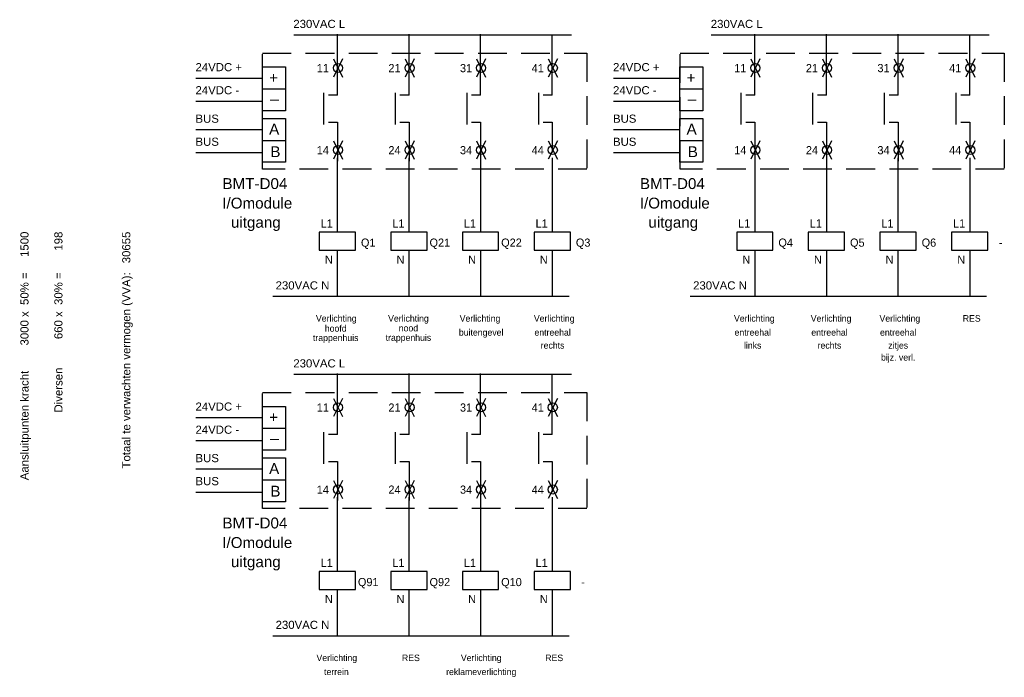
# Model space of a CAD drawing. Extents: x -1048 to 9041, y -525 to 7485.
# Tile 16 of 18: x 3393 to 3611, y 302 to 448. Entities that reach past the tile are written whole.
import ezdxf
from ezdxf.enums import TextEntityAlignment as Align

# ---------------------------------------------------------------- set-up
doc = ezdxf.new("R2010")
doc.units = 0
doc.linetypes.add('HIDDEN', pattern=[9.525, 6.35, -3.175])
doc.layers.get('0').update_dxf_attribs({"linetype": 'CONTINUOUS'})
for name, color, linetype in [('EL$1----', 3, 'CONTINUOUS'), ('EL$1----_0L1', 3, 'CONTINUOUS'), ('EL6221--', 3, 'CONTINUOUS'), ('SHT00006', 7, 'CONTINUOUS')]:
    doc.layers.add(name, color=color, linetype=linetype)
doc.styles.add('BURO-012', font='ARIAL.TTF', dxfattribs={"height": 1.2})
doc.styles.add('BURO-018', font='ARIAL.TTF', dxfattribs={"height": 1.8})
doc.styles.add('EL', font='EB.shx')
doc.styles.get("Standard").update_dxf_attribs({"font": 'ARIAL.TTF'})

# ---------------------------------------------------------------- blocks, each defined once
blk = doc.blocks.new('VOLTAGELABEL')
at = {"color": 0}
blk.add_attdef('VOLTAGE', (0, 0), '', height=1.8, dxfattribs=at)
blk = doc.blocks.new('K101')
at = {"color": 0}
for p, q in [((-4, 2), (-4, -2)), ((4, 2), (-4, 2)), ((4, -2), (4, 2)), ((-4, -2), (4, -2))]:
    blk.add_line(p, q, dxfattribs=at)
at = {"style": 'EL'}
for tag, p in [('K1', (-1, 3)), ('LC', (-5, -1)), ('K2', (-1, -5))]:
    blk.add_attdef(tag, text='', height=1.8, dxfattribs=at).set_placement(p, align=Align.RIGHT)
at = {"flags": 11}
for tag, p in [('I1', (0, 2)), ('I2', (0, -2))]:
    blk.add_attdef(tag, p, '', height=1, dxfattribs=at)
at = {"style": 'EL'}
blk.add_attdef('PNAME', (4, -6), '', height=2.5, dxfattribs=at)
blk = doc.blocks.new('K213')
at = {"color": 0}
for p, q in [((-3, -3.5), (-3, 3.5)), ((0, 3), (-2, 3)), ((-2, -3), (0, -3))]:
    blk.add_line(p, q, dxfattribs=at)
at = {"style": 'EL'}
for tag, p in [('1', (-1, 5)), ('2', (-1, -6))]:
    blk.add_attdef(tag, text='', height=1.8, dxfattribs=at).set_placement(p, align=Align.RIGHT)
blk.add_attdef('RNAME', (4, -1.25), '', height=2.5, dxfattribs=at)
at = {"style": 'EL', "flags": 1}
blk.add_attdef('VDB', text='', height=1.8, dxfattribs=at).set_placement((9, -4.25), align=Align.RIGHT)
blk.add_attdef('VDS', (10, -4.25), '', height=1.8, dxfattribs=at)
blk = doc.blocks.new('X107')
at = {"color": 0}
for p, q in [((1, 2), (-1, -2)), ((-1, 2), (1, -2))]:
    blk.add_line(p, q, dxfattribs=at)
blk.add_circle((0, 0), 1, dxfattribs=at)
at = {"style": 'EL', "flags": 1}
blk.add_attdef('PNAME', (3, 2), '', height=2.5, dxfattribs=at)
at = {"style": 'EL'}
for tag, p in [('LC', (-2, 2)), ('ID', (-1.99, -0.93))]:
    blk.add_attdef(tag, text='', height=1.8, dxfattribs=at).set_placement(p, align=Align.RIGHT)
blk.add_attdef('NO', (2.06, -0.93), '', height=1.8, dxfattribs=at)

msp = doc.modelspace()

# ---------------------------------------------------------------- linework, layer by layer
at = {"layer": 'EL$1----', "color": 1, "linetype": 'Continuous'}
for p, q in [((3446.7, 432.43), (3451.78, 432.43)), ((3538.96, 432.43), (3544.04, 432.43)), ((3446.7, 421.06), (3451.78, 421.06)), ((3538.96, 421.06), (3544.04, 421.06)), ((3446.7, 357.45), (3451.78, 357.45)), ((3446.7, 346.08), (3451.78, 346.08))]:
    msp.add_line(p, q, dxfattribs=at)
at = {"layer": 'EL$1----', "color": 1, "linetype": 'HIDDEN'}
for points in [[(3446.71, 440.33), (3518.39, 440.33), (3518.39, 414.69), (3446.71, 414.69)], [(3538.98, 440.33), (3610.65, 440.33), (3610.65, 414.69), (3538.98, 414.69)], [(3446.71, 365.35), (3518.39, 365.35), (3518.39, 339.71), (3446.71, 339.71)]]:
    msp.add_lwpolyline(points, close=True, dxfattribs=at)
at = {"layer": 'EL$1----', "color": 1, "linetype": 'Continuous'}
for points in [[(3446.7, 437.28), (3451.78, 437.28), (3451.78, 427.58), (3446.7, 427.58)], [(3538.96, 437.28), (3544.04, 437.28), (3544.04, 427.58), (3538.96, 427.58)], [(3446.7, 425.9), (3451.78, 425.9), (3451.78, 416.21), (3446.7, 416.21)], [(3538.96, 425.9), (3544.04, 425.9), (3544.04, 416.21), (3538.96, 416.21)], [(3446.7, 362.3), (3451.78, 362.3), (3451.78, 352.6), (3446.7, 352.6)], [(3446.7, 350.92), (3451.78, 350.92), (3451.78, 341.23), (3446.7, 341.23)]]:
    msp.add_lwpolyline(points, close=True, dxfattribs=at)
at = {"layer": 'SHT00006', "color": 7}
for points in [[(3453.6, 444.38), (3515.03, 444.38)], [(3545.86, 444.38), (3607.29, 444.38)], [(3431.98, 434.83), (3446.7, 434.83)], [(3524.25, 434.83), (3538.96, 434.83)], [(3431.98, 429.73), (3446.7, 429.73)], [(3524.25, 429.73), (3538.96, 429.73)], [(3431.98, 423.45), (3446.7, 423.45)], [(3524.25, 423.45), (3538.96, 423.45)], [(3431.98, 418.36), (3446.7, 418.36)], [(3524.25, 418.36), (3538.96, 418.36)], [(3448.98, 386.62), (3514.46, 386.62)], [(3541.24, 386.62), (3606.72, 386.62)], [(3453.6, 369.4), (3515.03, 369.4)], [(3431.98, 359.85), (3446.7, 359.85)], [(3431.98, 354.75), (3446.7, 354.75)], [(3431.98, 348.47), (3446.7, 348.47)], [(3431.98, 343.38), (3446.7, 343.38)], [(3448.98, 311.64), (3514.46, 311.64)]]:
    msp.add_lwpolyline(points, dxfattribs=at)
at = {"layer": 'SHT00006', "linetype": 'Continuous'}
for points in [[(3463.26, 431.07), (3463.26, 444.52)], [(3479.09, 431.07), (3479.09, 444.52)], [(3494.91, 431.07), (3494.91, 444.52)], [(3510.76, 431.07), (3510.76, 444.37)], [(3555.52, 431.07), (3555.52, 444.52)], [(3571.35, 431.07), (3571.35, 444.52)], [(3587.17, 431.07), (3587.17, 444.52)], [(3603.02, 431.07), (3603.02, 444.37)], [(3463.26, 425.07), (3463.26, 416.47)], [(3479.09, 425.07), (3479.09, 416.47)], [(3494.91, 425.07), (3494.91, 416.47)], [(3510.76, 425.07), (3510.76, 418.36)], [(3555.52, 425.07), (3555.52, 416.47)], [(3571.35, 425.07), (3571.35, 416.47)], [(3587.17, 425.07), (3587.17, 416.47)], [(3603.02, 425.07), (3603.02, 418.36)], [(3463.26, 356.09), (3463.26, 369.54)], [(3479.09, 356.09), (3479.09, 369.54)], [(3494.91, 356.09), (3494.91, 369.54)], [(3510.76, 356.09), (3510.76, 369.39)], [(3463.26, 350.09), (3463.26, 341.49)], [(3479.09, 350.09), (3479.09, 341.49)], [(3494.91, 350.09), (3494.91, 341.49)], [(3510.76, 350.09), (3510.76, 343.38)]]:
    msp.add_lwpolyline(points, dxfattribs=at)
at = {"layer": 'SHT00006'}
for points in [[(3463.24, 417.22), (3463.24, 411.81)], [(3463.24, 417.22), (3463.24, 411.81)], [(3479.07, 417.22), (3479.07, 411.81)], [(3479.07, 417.22), (3479.07, 411.81)], [(3494.89, 417.22), (3494.89, 411.81)], [(3494.89, 417.22), (3494.89, 411.81)], [(3510.74, 417.22), (3510.74, 411.81)], [(3555.5, 417.22), (3555.5, 411.81)], [(3555.5, 417.22), (3555.5, 411.81)], [(3571.33, 417.22), (3571.33, 411.81)], [(3571.33, 417.22), (3571.33, 411.81)], [(3587.15, 417.22), (3587.15, 411.81)], [(3587.15, 417.22), (3587.15, 411.81)], [(3603, 417.22), (3603, 411.81)], [(3463.24, 411.81), (3463.24, 400.81)], [(3479.07, 411.81), (3479.07, 400.81)], [(3494.89, 411.81), (3494.89, 400.81)], [(3510.74, 411.81), (3510.74, 400.81)], [(3555.5, 411.81), (3555.5, 400.81)], [(3571.33, 411.81), (3571.33, 400.81)], [(3587.15, 411.81), (3587.15, 400.81)], [(3603, 411.81), (3603, 400.81)], [(3463.24, 396.81), (3463.24, 386.62)], [(3479.07, 396.81), (3479.07, 386.62)], [(3494.89, 396.81), (3494.89, 386.62)], [(3510.74, 396.81), (3510.74, 386.62)], [(3555.5, 396.81), (3555.5, 386.62)], [(3571.33, 396.81), (3571.33, 386.62)], [(3587.15, 396.81), (3587.15, 386.62)], [(3603, 396.81), (3603, 386.62)], [(3463.24, 342.24), (3463.24, 336.83)], [(3463.24, 342.24), (3463.24, 336.83)], [(3479.07, 342.24), (3479.07, 336.83)], [(3479.07, 342.24), (3479.07, 336.83)], [(3494.89, 342.24), (3494.89, 336.83)], [(3494.89, 342.24), (3494.89, 336.83)], [(3510.74, 342.24), (3510.74, 336.83)], [(3463.24, 336.83), (3463.24, 325.83)], [(3479.07, 336.83), (3479.07, 325.83)], [(3494.89, 336.83), (3494.89, 325.83)], [(3510.74, 336.83), (3510.74, 325.83)], [(3463.24, 321.83), (3463.24, 311.64)], [(3479.07, 321.83), (3479.07, 311.64)], [(3494.89, 321.83), (3494.89, 311.64)], [(3510.74, 321.83), (3510.74, 311.64)]]:
    msp.add_lwpolyline(points, dxfattribs=at)

# ---------------------------------------------------------------- block references
for name, p, values in [('VOLTAGELABEL', (3453.52, 445.88), {'VOLTAGE': '230VAC L'}), ('VOLTAGELABEL', (3545.78, 445.88), {'VOLTAGE': '230VAC L'}), ('VOLTAGELABEL', (3431.9, 436.33), {'VOLTAGE': '24VDC +'}), ('X107', (3463.37, 437.05), {'ID': '11'}), ('X107', (3479.2, 437.05), {'ID': '21'}), ('X107', (3495.02, 437.05), {'ID': '31'}), ('X107', (3510.87, 437.05), {'ID': '41'}), ('VOLTAGELABEL', (3524.17, 436.33), {'VOLTAGE': '24VDC +'}), ('X107', (3555.63, 437.05), {'ID': '11'}), ('X107', (3571.46, 437.05), {'ID': '21'}), ('X107', (3587.28, 437.05), {'ID': '31'}), ('X107', (3603.13, 437.05), {'ID': '41'}), ('VOLTAGELABEL', (3431.9, 431.23), {'VOLTAGE': '24VDC -'}), ('VOLTAGELABEL', (3524.17, 431.23), {'VOLTAGE': '24VDC -'}), ('VOLTAGELABEL', (3431.9, 424.95), {'VOLTAGE': 'BUS'}), ('VOLTAGELABEL', (3524.17, 424.95), {'VOLTAGE': 'BUS'}), ('VOLTAGELABEL', (3431.9, 419.86), {'VOLTAGE': 'BUS'}), ('X107', (3463.37, 418.92), {'ID': '14'}), ('X107', (3479.2, 418.92), {'ID': '24'}), ('X107', (3495.02, 418.92), {'ID': '34'}), ('X107', (3510.87, 418.92), {'ID': '44'}), ('VOLTAGELABEL', (3524.17, 419.86), {'VOLTAGE': 'BUS'}), ('X107', (3555.63, 418.92), {'ID': '14'}), ('X107', (3571.46, 418.92), {'ID': '24'}), ('X107', (3587.28, 418.92), {'ID': '34'}), ('X107', (3603.13, 418.92), {'ID': '44'}), ('K101', (3463.24, 398.81), {'K1': 'L1', 'K2': 'N'}), ('K101', (3479.07, 398.81), {'K1': 'L1', 'K2': 'N'}), ('K101', (3494.89, 398.81), {'K1': 'L1', 'K2': 'N'}), ('K101', (3510.74, 398.81), {'K1': 'L1', 'K2': 'N'}), ('K101', (3555.5, 398.81), {'K1': 'L1', 'K2': 'N'}), ('K101', (3571.33, 398.81), {'K1': 'L1', 'K2': 'N'}), ('K101', (3587.15, 398.81), {'K1': 'L1', 'K2': 'N'}), ('K101', (3603, 398.81), {'K1': 'L1', 'K2': 'N'}), ('VOLTAGELABEL', (3449.61, 388.12), {'VOLTAGE': '230VAC N'}), ('VOLTAGELABEL', (3541.87, 388.12), {'VOLTAGE': '230VAC N'}), ('VOLTAGELABEL', (3453.52, 370.9), {'VOLTAGE': '230VAC L'}), ('X107', (3463.37, 362.07), {'ID': '11'}), ('X107', (3479.2, 362.07), {'ID': '21'}), ('X107', (3495.02, 362.07), {'ID': '31'}), ('X107', (3510.87, 362.07), {'ID': '41'}), ('VOLTAGELABEL', (3431.9, 361.35), {'VOLTAGE': '24VDC +'}), ('VOLTAGELABEL', (3431.9, 356.25), {'VOLTAGE': '24VDC -'}), ('VOLTAGELABEL', (3431.9, 349.97), {'VOLTAGE': 'BUS'}), ('VOLTAGELABEL', (3431.9, 344.88), {'VOLTAGE': 'BUS'}), ('X107', (3463.37, 343.94), {'ID': '14'}), ('X107', (3479.2, 343.94), {'ID': '24'}), ('X107', (3495.02, 343.94), {'ID': '34'}), ('X107', (3510.87, 343.94), {'ID': '44'}), ('K101', (3463.24, 323.83), {'K1': 'L1', 'K2': 'N'}), ('K101', (3479.07, 323.83), {'K1': 'L1', 'K2': 'N'}), ('K101', (3494.89, 323.83), {'K1': 'L1', 'K2': 'N'}), ('K101', (3510.74, 323.83), {'K1': 'L1', 'K2': 'N'}), ('VOLTAGELABEL', (3449.61, 313.14), {'VOLTAGE': '230VAC N'})]:
    msp.add_blockref(name, p, dxfattribs=at).add_auto_attribs(values)
at = {"layer": 'SHT00006', "color": 0, "linetype": 'Continuous'}
for p in [(3463.26, 428.07), (3479.09, 428.07), (3494.91, 428.07), (3510.76, 428.07), (3555.52, 428.07), (3571.35, 428.07), (3587.17, 428.07), (3603.02, 428.07), (3463.26, 353.09), (3479.09, 353.09), (3494.91, 353.09), (3510.76, 353.09)]:
    msp.add_blockref('K213', p, dxfattribs=at)

# ---------------------------------------------------------------- texts
at = {"layer": 'EL$1----_0L1', "color": 1, "linetype": 'Continuous', "style": 'BURO-018'}
for s, p in [('      1500', (3395, 400.9)), ('       198', (3402.5, 400.9)), ('30655', (3417.5, 400.9)), ('Aansluitpunten kracht        3000 x  50% =', (3395, 391.9)), ('Diversen         660 x  30% =', (3402.5, 391.9)), ('Totaal te verwachten vermogen (VVA):', (3417.5, 391.9))]:
    msp.add_text(s, height=1.8, rotation=90, dxfattribs=at).set_placement(p, align=Align.RIGHT)
at = {"layer": 'EL6221--', "color": 1, "linetype": 'Continuous', "style": 'BURO-012'}
for s, p in [('+', (3448.17, 433.71)), ('+', (3540.43, 433.71)), ('_', (3448.44, 430.51)), ('_', (3540.7, 430.51)), ('A', (3448.17, 422.34)), ('A', (3540.43, 422.34)), ('B', (3448.44, 417.35)), ('B', (3540.7, 417.35)), ('BMT-D04', (3437.86, 410.31)), ('BMT-D04', (3530.12, 410.31)), ('I/Omodule', (3437.82, 406)), ('I/Omodule', (3530.09, 406)), ('uitgang', (3439.73, 401.76)), ('uitgang', (3531.99, 401.76)), ('+', (3448.17, 358.73)), ('_', (3448.44, 355.53)), ('A', (3448.17, 347.36)), ('B', (3448.44, 342.37)), ('BMT-D04', (3437.86, 335.34)), ('I/Omodule', (3437.82, 331.02)), ('uitgang', (3439.73, 326.78))]:
    msp.add_text(s, height=2.4, dxfattribs=at).set_placement(p)
at = {"layer": 'SHT00006', "style": 'EL'}
for s, height, p in [('Q1', 1.8, (3470.07, 397.57)), ('Q21', 1.8, (3485.9, 397.57)), ('Q22', 1.8, (3501.73, 397.57)), ('Q3', 1.8, (3517.57, 397.57)), ('Q4', 1.8, (3562.33, 397.57)), ('Q5', 1.8, (3578.16, 397.57)), ('Q6', 1.8, (3593.99, 397.57)), ('-', 1.8, (3609.83, 397.57)), ('Verlichting', 1.44, (3463.01, 381.02)), ('Verlichting', 1.44, (3478.96, 381.01)), ('Verlichting', 1.44, (3494.78, 381.01)), ('Verlichting', 1.44, (3511.18, 381.01)), ('Verlichting', 1.44, (3555.4, 381.01)), ('Verlichting', 1.44, (3572.37, 381.01)), ('Verlichting', 1.44, (3587.56, 381.01)), ('RES', 1.44, (3603.44, 381.01)), ('hoofd', 1.44, (3462.89, 378.8)), ('nood', 1.44, (3478.96, 378.86)), ('buitengevel', 1.44, (3495.03, 377.92)), ('entreehal', 1.44, (3510.82, 377.92)), ('entreehal', 1.44, (3555.04, 377.92)), ('entreehal', 1.44, (3572.01, 377.92)), ('entreehal', 1.44, (3587.2, 377.92)), ('trappenhuis', 1.44, (3462.89, 376.72)), ('trappenhuis', 1.44, (3478.96, 376.77)), ('rechts', 1.44, (3510.82, 375.05)), ('links', 1.44, (3555.04, 375.05)), ('rechts', 1.44, (3572.01, 375.05)), ('zitjes', 1.44, (3587.2, 375.05)), ('bijz. verl.', 1.44, (3587.2, 372.41)), ('Q91', 1.8, (3470.07, 322.59)), ('Q92', 1.8, (3485.9, 322.59)), ('Q10', 1.8, (3501.73, 322.59)), ('-', 1.8, (3517.57, 322.59)), ('Verlichting', 1.44, (3463.13, 306.03)), ('RES', 1.44, (3479.5, 306.03)), ('Verlichting', 1.44, (3495.05, 306.03)), ('RES', 1.44, (3511.18, 306.03)), ('terrein', 1.44, (3463.04, 302.94)), ('reklameverlichting', 1.44, (3495.05, 302.94))]:
    msp.add_text(s, height=height, dxfattribs=at).set_placement(p, align=Align.CENTER)

doc.saveas('drawing.dxf')
